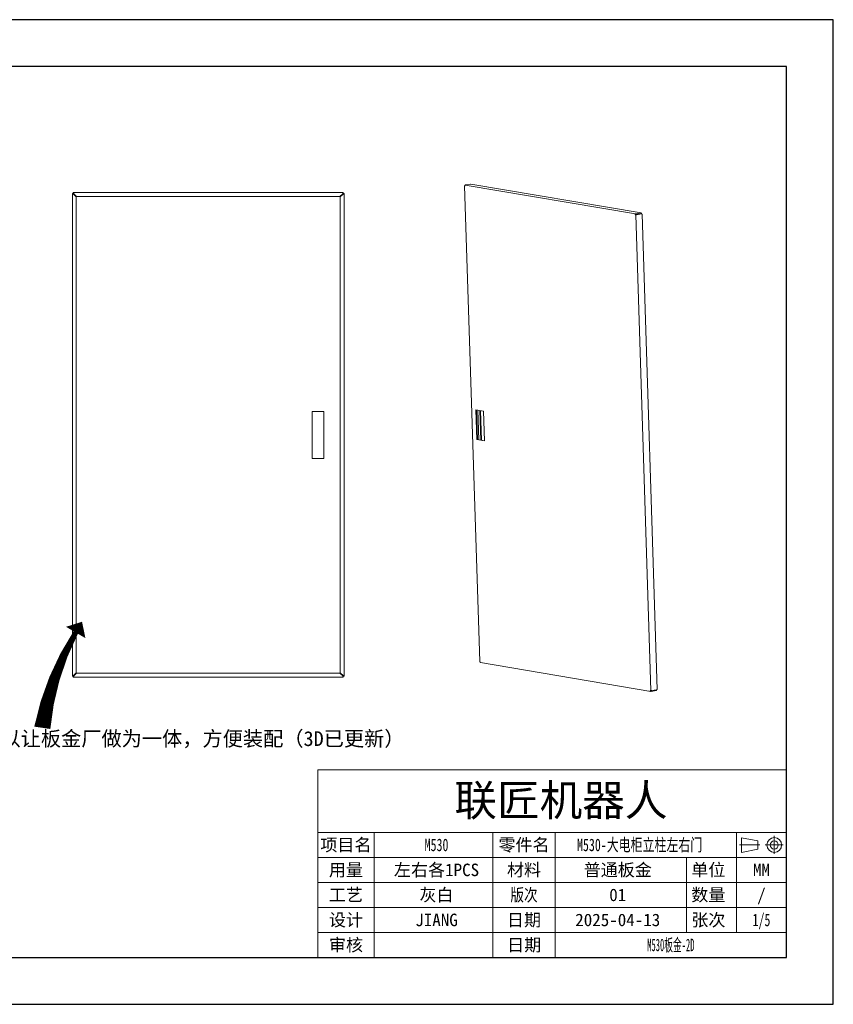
# Model space of a CAD drawing. Header units: millimetres. Extents: x 7284 to 21933, y -3393 to -31.
# Tile 55 of 57: x 16228 to 17876, y -3393 to -1401. Entities that reach past the tile are written whole.
import ezdxf
from ezdxf.enums import TextEntityAlignment as Align

# ---------------------------------------------------------------- set-up
doc = ezdxf.new("R2010")
doc.units = ezdxf.units.MM
doc.linetypes.add('CENTER', pattern=[10.16, 6.35, -1.27, 1.27, -1.27])
doc.layers.add('60', color=7, linetype='Continuous')
doc.layers.add('细实线层', color=7, linetype='Continuous')
for name, color, linetype, lineweight in [('dim', 84, 'Continuous', 9), ('fromat', 7, 'Continuous', 13), ('粗实线层', 7, 'Continuous', 25)]:
    doc.layers.add(name, color=color, linetype=linetype, lineweight=lineweight)
doc.styles.get("Standard").update_dxf_attribs({"font": 'SimSun.ttf'})
doc.styles.add('yx_tk_cn', font='SimSun.ttf')

# ---------------------------------------------------------------- blocks, each defined once
blk = doc.blocks.new('$CAXA_FRAME_13B17AC1$')
at = {"layer": '粗实线层'}
for p, q in [((-138.5, 95), (-138.5, -95)), ((138.5, 95), (-138.5, 95)), ((138.5, -95), (138.5, 95)), ((-138.5, -95), (138.5, -95))]:
    blk.add_line(p, q, dxfattribs=at)
at = {"layer": '细实线层'}
for p, q in [((148.5, 105), (-148.5, 105)), ((-148.5, 105), (-148.5, -105)), ((148.5, -105), (148.5, 105)), ((-148.5, -105), (148.5, -105))]:
    blk.add_line(p, q, dxfattribs=at)
blk = doc.blocks.new('A')
at = {"layer": 'fromat'}
blk.add_line((75, 30), (0, 30), dxfattribs=at)
blk = doc.blocks.new('aa')
at = {"layer": 'fromat'}
for p, q in [((0, 0), (0, 30)), ((75, 0), (75, 30)), ((75, 20), (0, 20)), ((9, 0), (9, 20)), ((28, 0), (28, 20)), ((38, 0), (38, 20)), ((67, 4), (67, 20)), ((67.81, 19.15), (67.81, 16.8)), ((67.81, 19.15), (70.43, 18.63)), ((70.43, 17.33), (67.81, 16.8)), ((70.43, 18.63), (70.43, 17.33)), ((75, 16), (0, 16)), ((59, 4), (59, 16)), ((75, 12), (0, 12)), ((75, 8), (0, 8)), ((0, 0), (0, 4)), ((75, 4), (0, 4)), ((75, 0), (0, 0))]:
    blk.add_line(p, q, dxfattribs=at)
at = {"layer": 'fromat', "color": 1, "linetype": 'CENTER', "ltscale": 0.9}
for p, q in [((73.04, 16.54), (73.04, 19.42)), ((71.6, 17.98), (74.48, 17.98))]:
    blk.add_line(p, q, dxfattribs=at)
at = {"layer": 'fromat', "color": 1, "linetype": 'CENTER', "ltscale": 1.016}
blk.add_line((70.75, 17.98), (67.48, 17.98), dxfattribs=at)
at = {"layer": 'fromat'}
for radius in [1.18, 0.653]:
    blk.add_circle((73.04, 17.98), radius, dxfattribs=at)
at = {"layer": 'dim'}
blk.add_blockref('A', (0, 0), dxfattribs=at)
at = {"layer": 'fromat', "style": 'yx_tk_cn'}
for s, height, p in [('联匠机器人', 5, (38.91, 25.14)), ('项目名', 2, (4.5, 18)), ('零件名', 2, (33, 18)), ('用量', 2, (4.5, 14)), ('材料', 2, (33, 14)), ('单位', 2, (62.5, 14)), ('工艺', 2, (4.5, 10)), ('数量', 2, (62.5, 10)), ('设计', 2, (4.5, 6)), ('日期', 2, (33, 6)), ('张次', 2, (62.5, 6)), ('审核', 2, (4.5, 2)), ('日期', 2, (33.03, 2.01))]:
    blk.add_text(s, height=height, dxfattribs=at).set_placement(p, align=Align.MIDDLE_CENTER)
at = {"layer": 'fromat', "color": 30, "style": 'yx_tk_cn'}
blk.add_text('MM', height=2, dxfattribs=at).set_placement((71, 14), align=Align.MIDDLE_CENTER)
at = {"layer": 'fromat', "style": 'yx_tk_cn', "width": 0.8}
blk.add_text('版次', height=2, dxfattribs=at).set_placement((33, 10), align=Align.MIDDLE_CENTER)
at = {"layer": 'fromat', "color": 30, "style": 'yx_tk_cn'}
for tag, width, p in [('ASSEMBLAGE', 0.7, (19, 18)), ('1X2X3', 0.7, (51.5, 18)), ('1/5', 0.7, (71, 6)), ('D:\\AA.DWG', 0.5, (66.87, 2))]:
    blk.add_attdef(tag, text='', height=2, dxfattribs=dict(at, width=width)).set_placement(p, align=Align.MIDDLE_CENTER)
for tag, p in [('2008000', (19, 14)), ('718', (48, 14)), ('5/1000', (19, 10)), ('A0001', (48, 10)), ('3', (71, 10)), ('YANXIU', (19, 6)), ('2008-07-10', (48, 6))]:
    blk.add_attdef(tag, text='', height=2, dxfattribs=at).set_placement(p, align=Align.MIDDLE_CENTER)

msp = doc.modelspace()

# ---------------------------------------------------------------- linework, layer by layer
at = {"layer": '60', "color": 7, "linetype": 'Continuous', "lineweight": 18}
for p, q in [((17141.037, -1733.406), (17130.885, -1735.07)), ((17486.43, -1791.871), (17141.577, -1733.424)), ((16334.562, -2729.217), (16334.562, -1752.731)), ((16334.562, -1752.731), (16336.062, -1752.731)), ((16336.469, -1750.824), (16883.155, -1750.824)), ((16336.469, -1750.824), (16336.469, -1752.324)), ((16343.269, -1758.824), (16337.469, -1753.024)), ((16882.155, -1753.024), (16876.355, -1758.824)), ((16883.155, -1752.324), (16883.155, -1750.824)), ((16883.562, -1752.731), (16885.062, -1752.731)), ((16885.062, -1752.731), (16885.062, -2729.217)), ((17128.936, -1737.215), (17159.534, -2699.816)), ((16336.762, -1753.731), (16342.562, -1759.531)), ((16342.562, -2722.417), (16342.562, -1759.531)), ((16343.269, -1758.824), (16876.355, -1758.824)), ((16877.062, -1759.531), (16882.862, -1753.731)), ((16877.062, -1759.531), (16877.062, -2722.417)), ((17475.944, -1793.552), (17486.096, -1791.888)), ((17475.991, -1795.031), (17486.143, -1793.367)), ((17486.096, -1791.888), (17486.143, -1793.367)), ((17474.123, -1795.969), (17474.902, -1795.841)), ((17475.944, -1793.552), (17475.991, -1795.031)), ((17486.413, -1793.812), (17476.261, -1795.476)), ((17477.207, -1795.636), (17476.261, -1795.476)), ((17487.36, -1793.972), (17477.207, -1795.636)), ((17486.072, -1793.868), (17486.077, -1793.861)), ((17486.077, -1793.861), (17487.239, -1793.671)), ((17487.36, -1793.972), (17486.413, -1793.812)), ((17487.067, -1793.923), (17487.239, -1793.671)), ((17518.761, -2756.035), (17488.188, -1794.227)), ((17153.779, -2250.664), (17151.867, -2190.511)), ((17151.867, -2190.511), (17167.016, -2193.078)), ((17154.942, -2250.473), (17153.042, -2190.71)), ((17159.981, -2191.899), (17161.881, -2251.644)), ((16844.062, -2193.974), (16820.062, -2193.974)), ((16820.062, -2193.974), (16820.062, -2288.974)), ((16844.062, -2288.974), (16844.062, -2193.974)), ((17161.156, -2192.094), (17163.055, -2251.84)), ((17167.016, -2193.078), (17168.928, -2253.231)), ((17154.942, -2250.473), (17153.779, -2250.664)), ((17168.928, -2253.231), (17153.779, -2250.664)), ((17168.915, -2252.842), (17154.942, -2250.473)), ((16820.062, -2288.974), (16844.062, -2288.974)), ((17161.206, -2701.764), (17506.205, -2760.236)), ((16334.562, -2729.217), (16336.062, -2729.217)), ((16336.469, -2731.124), (16336.469, -2729.624)), ((16342.562, -2722.417), (16336.762, -2728.217)), ((16337.469, -2728.924), (16343.269, -2723.124)), ((16876.355, -2723.124), (16343.269, -2723.124)), ((16876.355, -2723.124), (16882.155, -2728.924)), ((16882.862, -2728.217), (16877.062, -2722.417)), ((16883.155, -2731.124), (16883.155, -2729.624)), ((16885.062, -2729.217), (16883.562, -2729.217)), ((16883.155, -2731.124), (16336.469, -2731.124)), ((17506.672, -2760.241), (17506.625, -2758.762)), ((17516.824, -2758.577), (17506.672, -2760.241)), ((17516.777, -2757.098), (17507.765, -2758.575)), ((17507.816, -2758.565), (17517.968, -2756.901)), ((17516.824, -2758.577), (17516.777, -2757.098))]:
    msp.add_line(p, q, dxfattribs=at)
at = {"layer": '60', "color": 7, "linetype": 'Continuous', "lineweight": 13}
for p, q in [((16334.562, -1752.734), (16334.562, -2729.214)), ((16883.152, -1750.824), (16336.472, -1750.824)), ((16885.062, -2729.214), (16885.062, -1752.734)), ((17130.107, -1735.506), (17475.044, -1793.967)), ((17475.503, -1795.918), (17506.101, -2758.542)), ((17155.878, -2191.191), (17157.778, -2250.948)), ((16336.472, -2731.124), (16883.152, -2731.124))]:
    msp.add_line(p, q, dxfattribs=at)
at = {"layer": '60', "color": 7, "linetype": 'Continuous', "lineweight": 18}
for points, knots in [([(17141.037, -1733.406), (17141.106, -1733.399), (17141.174, -1733.395), (17141.278, -1733.395), (17141.312, -1733.396), (17141.381, -1733.4), (17141.416, -1733.403), (17141.493, -1733.411), (17141.535, -1733.416), (17141.577, -1733.424)], [0, 0, 0, 0, 0.38160643, 0.38160643, 0.57240964, 0.57240964, 0.76321285, 0.76321285, 1, 1, 1, 1]), ([(16334.562, -1752.731), (16334.562, -1752.752), (16334.565, -1752.773), (16334.576, -1752.804), (16334.58, -1752.814), (16334.591, -1752.835), (16334.597, -1752.846), (16334.633, -1752.898), (16334.674, -1752.94), (16334.757, -1753.002), (16334.795, -1753.028), (16334.839, -1753.054), (16334.857, -1753.065), (16334.866, -1753.07), (16334.894, -1753.086), (16334.913, -1753.096), (16335.013, -1753.148), (16335.104, -1753.189), (16335.231, -1753.241), (16335.257, -1753.252), (16335.311, -1753.273), (16335.338, -1753.283), (16335.422, -1753.315), (16335.48, -1753.336), (16335.659, -1753.398), (16335.786, -1753.439), (16335.953, -1753.491), (16335.986, -1753.502), (16336.055, -1753.523), (16336.089, -1753.533), (16336.193, -1753.565), (16336.263, -1753.586), (16336.474, -1753.648), (16336.617, -1753.689), (16336.762, -1753.731)], [0, 0, 0, 0, 0.0625, 0.0625, 0.09375, 0.09375, 0.125, 0.125, 0.25, 0.25, 0.3125, 0.328125, 0.328125, 0.34375, 0.34375, 0.375, 0.375, 0.5, 0.5, 0.53125, 0.53125, 0.5625, 0.5625, 0.625, 0.625, 0.75, 0.75, 0.78125, 0.78125, 0.8125, 0.8125, 0.875, 0.875, 1, 1, 1, 1]), ([(16336.762, -1753.024), (16336.739, -1753.018), (16336.705, -1753.009), (16336.671, -1753), (16336.648, -1752.994), (16336.637, -1752.991), (16336.58, -1752.975), (16336.536, -1752.963), (16336.473, -1752.945), (16336.452, -1752.939), (16336.422, -1752.93), (16336.412, -1752.926), (16336.392, -1752.92), (16336.382, -1752.917), (16336.335, -1752.902), (16336.3, -1752.89), (16336.259, -1752.875), (16336.251, -1752.872), (16336.236, -1752.866), (16336.228, -1752.862), (16336.206, -1752.853), (16336.193, -1752.847), (16336.154, -1752.829), (16336.133, -1752.817), (16336.107, -1752.798), (16336.099, -1752.792), (16336.085, -1752.78), (16336.08, -1752.774), (16336.067, -1752.756), (16336.062, -1752.744), (16336.062, -1752.731)], [0, 0, 0, 0, 0.0625, 0.09375, 0.09375, 0.125, 0.125, 0.25, 0.25, 0.3125, 0.3125, 0.34375, 0.34375, 0.375, 0.375, 0.5, 0.5, 0.53125, 0.53125, 0.5625, 0.5625, 0.625, 0.625, 0.75, 0.75, 0.8125, 0.8125, 0.875, 0.875, 1, 1, 1, 1]), ([(16336.062, -1752.731), (16336.062, -1752.773), (16336.066, -1752.814), (16336.078, -1752.866), (16336.08, -1752.877), (16336.086, -1752.898), (16336.089, -1752.908), (16336.099, -1752.94), (16336.106, -1752.96), (16336.133, -1753.023), (16336.154, -1753.064), (16336.192, -1753.126), (16336.206, -1753.147), (16336.235, -1753.189), (16336.251, -1753.21), (16336.299, -1753.273), (16336.37, -1753.356), (16336.451, -1753.439), (16336.504, -1753.491), (16336.515, -1753.502), (16336.537, -1753.523), (16336.569, -1753.554), (16336.603, -1753.585), (16336.67, -1753.648), (16336.716, -1753.689), (16336.762, -1753.731)], [0, 0, 0, 0, 0.125, 0.125, 0.15625, 0.15625, 0.1875, 0.1875, 0.25, 0.25, 0.375, 0.375, 0.4375, 0.4375, 0.5, 0.5, 0.625, 0.75, 0.75, 0.78125, 0.78125, 0.8125, 0.875, 0.875, 1, 1, 1, 1]), ([(16337.469, -1753.024), (16337.448, -1752.952), (16337.428, -1752.881), (16337.396, -1752.773), (16337.386, -1752.738), (16337.365, -1752.666), (16337.354, -1752.63), (16337.302, -1752.453), (16337.261, -1752.315), (16337.198, -1752.116), (16337.172, -1752.035), (16337.146, -1751.956), (16337.136, -1751.924), (16337.131, -1751.909), (16337.115, -1751.862), (16337.104, -1751.831), (16337.052, -1751.682), (16337.011, -1751.571), (16336.959, -1751.444), (16336.949, -1751.419), (16336.928, -1751.37), (16336.917, -1751.347), (16336.886, -1751.277), (16336.865, -1751.235), (16336.802, -1751.115), (16336.761, -1751.047), (16336.709, -1750.978), (16336.698, -1750.965), (16336.677, -1750.941), (16336.667, -1750.929), (16336.636, -1750.898), (16336.615, -1750.88), (16336.553, -1750.838), (16336.511, -1750.824), (16336.469, -1750.824)], [0, 0, 0, 0, 0.0625, 0.0625, 0.09375, 0.09375, 0.125, 0.125, 0.25, 0.25, 0.3125, 0.328125, 0.328125, 0.34375, 0.34375, 0.375, 0.375, 0.5, 0.5, 0.53125, 0.53125, 0.5625, 0.5625, 0.625, 0.625, 0.75, 0.75, 0.78125, 0.78125, 0.8125, 0.8125, 0.875, 0.875, 1, 1, 1, 1]), ([(16336.469, -1752.324), (16336.475, -1752.324), (16336.484, -1752.326), (16336.493, -1752.33), (16336.5, -1752.333), (16336.503, -1752.335), (16336.518, -1752.347), (16336.53, -1752.36), (16336.548, -1752.386), (16336.554, -1752.396), (16336.564, -1752.412), (16336.567, -1752.418), (16336.573, -1752.43), (16336.576, -1752.436), (16336.591, -1752.468), (16336.603, -1752.497), (16336.619, -1752.537), (16336.622, -1752.545), (16336.628, -1752.562), (16336.631, -1752.571), (16336.64, -1752.598), (16336.646, -1752.616), (16336.664, -1752.673), (16336.676, -1752.714), (16336.695, -1752.777), (16336.701, -1752.799), (16336.713, -1752.843), (16336.719, -1752.865), (16336.738, -1752.932), (16336.75, -1752.978), (16336.762, -1753.024)], [0, 0, 0, 0, 0.0625, 0.09375, 0.09375, 0.125, 0.125, 0.25, 0.25, 0.3125, 0.3125, 0.34375, 0.34375, 0.375, 0.375, 0.5, 0.5, 0.53125, 0.53125, 0.5625, 0.5625, 0.625, 0.625, 0.75, 0.75, 0.8125, 0.8125, 0.875, 0.875, 1, 1, 1, 1]), ([(16337.469, -1753.024), (16337.428, -1752.979), (16337.386, -1752.933), (16337.334, -1752.877), (16337.324, -1752.866), (16337.303, -1752.843), (16337.292, -1752.832), (16337.261, -1752.799), (16337.24, -1752.777), (16337.178, -1752.714), (16337.136, -1752.674), (16337.074, -1752.617), (16337.053, -1752.598), (16337.011, -1752.563), (16336.99, -1752.546), (16336.928, -1752.497), (16336.845, -1752.439), (16336.762, -1752.395), (16336.709, -1752.373), (16336.699, -1752.369), (16336.678, -1752.361), (16336.646, -1752.35), (16336.615, -1752.342), (16336.553, -1752.329), (16336.511, -1752.324), (16336.469, -1752.324)], [0, 0, 0, 0, 0.125, 0.125, 0.15625, 0.15625, 0.1875, 0.1875, 0.25, 0.25, 0.375, 0.375, 0.4375, 0.4375, 0.5, 0.5, 0.625, 0.75, 0.75, 0.78125, 0.78125, 0.8125, 0.875, 0.875, 1, 1, 1, 1]), ([(16883.155, -1750.824), (16883.134, -1750.824), (16883.113, -1750.828), (16883.082, -1750.838), (16883.072, -1750.843), (16883.051, -1750.853), (16883.04, -1750.859), (16882.988, -1750.895), (16882.947, -1750.937), (16882.884, -1751.019), (16882.858, -1751.057), (16882.832, -1751.101), (16882.822, -1751.119), (16882.816, -1751.128), (16882.801, -1751.156), (16882.79, -1751.175), (16882.738, -1751.275), (16882.697, -1751.366), (16882.645, -1751.493), (16882.634, -1751.519), (16882.613, -1751.573), (16882.603, -1751.6), (16882.571, -1751.685), (16882.551, -1751.742), (16882.488, -1751.922), (16882.447, -1752.048), (16882.395, -1752.215), (16882.384, -1752.248), (16882.363, -1752.317), (16882.353, -1752.351), (16882.321, -1752.455), (16882.301, -1752.525), (16882.238, -1752.736), (16882.197, -1752.879), (16882.155, -1753.024)], [0, 0, 0, 0, 0.0625, 0.0625, 0.09375, 0.09375, 0.125, 0.125, 0.25, 0.25, 0.3125, 0.328125, 0.328125, 0.34375, 0.34375, 0.375, 0.375, 0.5, 0.5, 0.53125, 0.53125, 0.5625, 0.5625, 0.625, 0.625, 0.75, 0.75, 0.78125, 0.78125, 0.8125, 0.8125, 0.875, 0.875, 1, 1, 1, 1]), ([(16883.155, -1752.324), (16883.113, -1752.324), (16883.072, -1752.329), (16883.02, -1752.34), (16883.01, -1752.342), (16882.989, -1752.348), (16882.978, -1752.351), (16882.947, -1752.361), (16882.926, -1752.369), (16882.863, -1752.395), (16882.822, -1752.416), (16882.76, -1752.454), (16882.739, -1752.468), (16882.697, -1752.497), (16882.676, -1752.513), (16882.613, -1752.561), (16882.53, -1752.632), (16882.448, -1752.713), (16882.395, -1752.766), (16882.385, -1752.777), (16882.364, -1752.799), (16882.332, -1752.831), (16882.301, -1752.865), (16882.239, -1752.932), (16882.197, -1752.978), (16882.155, -1753.024)], [0, 0, 0, 0, 0.125, 0.125, 0.15625, 0.15625, 0.1875, 0.1875, 0.25, 0.25, 0.375, 0.375, 0.4375, 0.4375, 0.5, 0.5, 0.625, 0.75, 0.75, 0.78125, 0.78125, 0.8125, 0.875, 0.875, 1, 1, 1, 1]), ([(16882.862, -1753.024), (16882.868, -1753.001), (16882.877, -1752.967), (16882.886, -1752.933), (16882.892, -1752.91), (16882.896, -1752.899), (16882.911, -1752.842), (16882.923, -1752.799), (16882.941, -1752.735), (16882.947, -1752.715), (16882.957, -1752.684), (16882.96, -1752.674), (16882.966, -1752.654), (16882.969, -1752.645), (16882.984, -1752.597), (16882.996, -1752.562), (16883.011, -1752.521), (16883.014, -1752.513), (16883.021, -1752.498), (16883.024, -1752.49), (16883.033, -1752.468), (16883.039, -1752.455), (16883.057, -1752.417), (16883.069, -1752.395), (16883.088, -1752.369), (16883.094, -1752.361), (16883.106, -1752.348), (16883.112, -1752.342), (16883.13, -1752.329), (16883.143, -1752.324), (16883.155, -1752.324)], [0, 0, 0, 0, 0.0625, 0.09375, 0.09375, 0.125, 0.125, 0.25, 0.25, 0.3125, 0.3125, 0.34375, 0.34375, 0.375, 0.375, 0.5, 0.5, 0.53125, 0.53125, 0.5625, 0.5625, 0.625, 0.625, 0.75, 0.75, 0.8125, 0.8125, 0.875, 0.875, 1, 1, 1, 1]), ([(16883.562, -1752.731), (16883.562, -1752.737), (16883.56, -1752.746), (16883.556, -1752.756), (16883.553, -1752.762), (16883.551, -1752.765), (16883.54, -1752.78), (16883.526, -1752.792), (16883.5, -1752.81), (16883.49, -1752.817), (16883.474, -1752.826), (16883.468, -1752.829), (16883.456, -1752.835), (16883.45, -1752.838), (16883.418, -1752.853), (16883.389, -1752.865), (16883.349, -1752.881), (16883.341, -1752.884), (16883.324, -1752.89), (16883.315, -1752.893), (16883.288, -1752.902), (16883.27, -1752.908), (16883.213, -1752.927), (16883.172, -1752.939), (16883.109, -1752.957), (16883.087, -1752.963), (16883.043, -1752.975), (16883.021, -1752.981), (16882.954, -1753), (16882.908, -1753.012), (16882.862, -1753.024)], [0, 0, 0, 0, 0.0625, 0.09375, 0.09375, 0.125, 0.125, 0.25, 0.25, 0.3125, 0.3125, 0.34375, 0.34375, 0.375, 0.375, 0.5, 0.5, 0.53125, 0.53125, 0.5625, 0.5625, 0.625, 0.625, 0.75, 0.75, 0.8125, 0.8125, 0.875, 0.875, 1, 1, 1, 1]), ([(16882.862, -1753.731), (16882.908, -1753.69), (16882.953, -1753.648), (16883.009, -1753.596), (16883.02, -1753.586), (16883.043, -1753.565), (16883.054, -1753.554), (16883.087, -1753.523), (16883.109, -1753.502), (16883.172, -1753.44), (16883.212, -1753.398), (16883.269, -1753.336), (16883.288, -1753.315), (16883.323, -1753.273), (16883.34, -1753.252), (16883.389, -1753.19), (16883.447, -1753.107), (16883.491, -1753.024), (16883.513, -1752.971), (16883.517, -1752.961), (16883.525, -1752.94), (16883.536, -1752.909), (16883.544, -1752.877), (16883.557, -1752.815), (16883.562, -1752.773), (16883.562, -1752.731)], [0, 0, 0, 0, 0.125, 0.125, 0.15625, 0.15625, 0.1875, 0.1875, 0.25, 0.25, 0.375, 0.375, 0.4375, 0.4375, 0.5, 0.5, 0.625, 0.75, 0.75, 0.78125, 0.78125, 0.8125, 0.875, 0.875, 1, 1, 1, 1]), ([(16882.862, -1753.731), (16882.934, -1753.71), (16883.005, -1753.69), (16883.113, -1753.659), (16883.149, -1753.648), (16883.22, -1753.627), (16883.256, -1753.617), (16883.434, -1753.564), (16883.571, -1753.523), (16883.77, -1753.461), (16883.851, -1753.435), (16883.93, -1753.408), (16883.962, -1753.398), (16883.978, -1753.393), (16884.024, -1753.377), (16884.055, -1753.366), (16884.205, -1753.314), (16884.315, -1753.273), (16884.442, -1753.221), (16884.467, -1753.211), (16884.516, -1753.19), (16884.54, -1753.179), (16884.609, -1753.148), (16884.652, -1753.127), (16884.771, -1753.065), (16884.839, -1753.023), (16884.908, -1752.971), (16884.921, -1752.961), (16884.946, -1752.94), (16884.957, -1752.929), (16884.988, -1752.898), (16885.006, -1752.877), (16885.048, -1752.815), (16885.062, -1752.773), (16885.062, -1752.731)], [0, 0, 0, 0, 0.0625, 0.0625, 0.09375, 0.09375, 0.125, 0.125, 0.25, 0.25, 0.3125, 0.328125, 0.328125, 0.34375, 0.34375, 0.375, 0.375, 0.5, 0.5, 0.53125, 0.53125, 0.5625, 0.5625, 0.625, 0.625, 0.75, 0.75, 0.78125, 0.78125, 0.8125, 0.8125, 0.875, 0.875, 1, 1, 1, 1]), ([(17129.082, -1737.011), (17129.076, -1737.015), (17129.07, -1737.019), (17129.052, -1737.032), (17129.041, -1737.041), (17128.989, -1737.085), (17128.961, -1737.121), (17128.943, -1737.166), (17128.939, -1737.179), (17128.937, -1737.193), (17128.936, -1737.202), (17128.935, -1737.206), (17128.935, -1737.229), (17128.939, -1737.246), (17128.96, -1737.299), (17128.988, -1737.333), (17129.035, -1737.37), (17129.04, -1737.375), (17129.052, -1737.383), (17129.057, -1737.387), (17129.076, -1737.399), (17129.089, -1737.407), (17129.13, -1737.432), (17129.191, -1737.463), (17129.302, -1737.507), (17129.387, -1737.536), (17129.433, -1737.55)], [0, 0, 0, 0, 0.02084169, 0.02084169, 0.06746828, 0.06746828, 0.25397462, 0.25397462, 0.30060121, 0.3239145, 0.3239145, 0.34722779, 0.34722779, 0.44048097, 0.44048097, 0.62698731, 0.62698731, 0.6503006, 0.6503006, 0.6736139, 0.6736139, 0.72024048, 0.72024048, 0.81349366, 0.90674683, 1, 1, 1, 1]), ([(17129.433, -1737.55), (17129.427, -1737.478), (17129.421, -1737.335), (17129.425, -1737.19), (17129.432, -1737.081), (17129.435, -1737.045), (17129.443, -1736.973), (17129.447, -1736.937), (17129.462, -1736.83), (17129.488, -1736.69), (17129.524, -1736.553), (17129.555, -1736.451), (17129.565, -1736.417), (17129.589, -1736.35), (17129.601, -1736.317), (17129.664, -1736.155), (17129.723, -1736.033), (17129.808, -1735.89), (17129.835, -1735.848), (17129.862, -1735.807), (17129.881, -1735.779), (17129.89, -1735.766), (17129.938, -1735.699), (17129.978, -1735.649), (17130.101, -1735.506), (17130.189, -1735.422), (17130.295, -1735.34), (17130.307, -1735.331), (17130.331, -1735.314), (17130.343, -1735.305), (17130.379, -1735.28), (17130.404, -1735.264), (17130.477, -1735.219), (17130.576, -1735.166), (17130.728, -1735.106), (17130.832, -1735.079), (17130.885, -1735.07)], [0, 0, 0, 0, 0.0625, 0.125, 0.125, 0.15625, 0.15625, 0.1875, 0.1875, 0.25, 0.3125, 0.3125, 0.34375, 0.34375, 0.375, 0.375, 0.5, 0.5, 0.53125, 0.546875, 0.546875, 0.5625, 0.5625, 0.625, 0.625, 0.75, 0.75, 0.765625, 0.765625, 0.78125, 0.78125, 0.8125, 0.8125, 0.875, 0.9375, 1, 1, 1, 1]), ([(17486.077, -1793.861), (17486.101, -1793.821), (17486.123, -1793.781), (17486.145, -1793.732), (17486.149, -1793.723), (17486.158, -1793.704), (17486.162, -1793.694), (17486.173, -1793.666), (17486.179, -1793.648), (17486.196, -1793.596), (17486.204, -1793.563), (17486.212, -1793.518), (17486.214, -1793.504), (17486.217, -1793.477), (17486.218, -1793.465), (17486.218, -1793.429), (17486.214, -1793.39), (17486.202, -1793.366), (17486.193, -1793.357), (17486.191, -1793.355), (17486.188, -1793.353), (17486.182, -1793.349), (17486.175, -1793.349), (17486.162, -1793.351), (17486.153, -1793.357), (17486.143, -1793.367)], [0, 0, 0, 0, 0.125, 0.125, 0.15625, 0.15625, 0.1875, 0.1875, 0.25, 0.25, 0.375, 0.375, 0.4375, 0.4375, 0.5, 0.5, 0.625, 0.75, 0.75, 0.78125, 0.78125, 0.8125, 0.875, 0.875, 1, 1, 1, 1]), ([(17487.239, -1793.671), (17487.25, -1793.602), (17487.258, -1793.534), (17487.266, -1793.433), (17487.268, -1793.399), (17487.271, -1793.332), (17487.272, -1793.299), (17487.272, -1793.134), (17487.261, -1793.008), (17487.231, -1792.829), (17487.215, -1792.757), (17487.195, -1792.687), (17487.187, -1792.659), (17487.182, -1792.645), (17487.169, -1792.605), (17487.16, -1792.578), (17487.111, -1792.449), (17487.063, -1792.355), (17486.993, -1792.252), (17486.979, -1792.232), (17486.949, -1792.193), (17486.933, -1792.174), (17486.886, -1792.12), (17486.853, -1792.087), (17486.75, -1791.999), (17486.676, -1791.953), (17486.577, -1791.911), (17486.557, -1791.904), (17486.517, -1791.89), (17486.496, -1791.885), (17486.435, -1791.87), (17486.393, -1791.864), (17486.268, -1791.856), (17486.183, -1791.865), (17486.096, -1791.888)], [0, 0, 0, 0, 0.0625, 0.0625, 0.09375, 0.09375, 0.125, 0.125, 0.25, 0.25, 0.3125, 0.328125, 0.328125, 0.34375, 0.34375, 0.375, 0.375, 0.5, 0.5, 0.53125, 0.53125, 0.5625, 0.5625, 0.625, 0.625, 0.75, 0.75, 0.78125, 0.78125, 0.8125, 0.8125, 0.875, 0.875, 1, 1, 1, 1]), ([(17475.944, -1793.552), (17475.884, -1793.56), (17475.766, -1793.584), (17475.649, -1793.621), (17475.561, -1793.655), (17475.532, -1793.667), (17475.474, -1793.692), (17475.445, -1793.706), (17475.36, -1793.749), (17475.25, -1793.813), (17475.143, -1793.888), (17475.065, -1793.95), (17475.039, -1793.971), (17475.001, -1794.004), (17474.989, -1794.015), (17474.963, -1794.038), (17474.951, -1794.049), (17474.84, -1794.154), (17474.75, -1794.257), (17474.625, -1794.424), (17474.585, -1794.482), (17474.528, -1794.573), (17474.51, -1794.604), (17474.475, -1794.666), (17474.458, -1794.697), (17474.375, -1794.856), (17474.319, -1794.988), (17474.261, -1795.159), (17474.25, -1795.194), (17474.23, -1795.264), (17474.22, -1795.299), (17474.193, -1795.404), (17474.163, -1795.545), (17474.133, -1795.756), (17474.125, -1795.898), (17474.123, -1795.969)], [0, 0, 0, 0, 0.0625, 0.125, 0.125, 0.15625, 0.15625, 0.1875, 0.1875, 0.25, 0.3125, 0.3125, 0.34375, 0.34375, 0.359375, 0.359375, 0.375, 0.375, 0.5, 0.5, 0.5625, 0.5625, 0.59375, 0.59375, 0.625, 0.625, 0.75, 0.75, 0.78125, 0.78125, 0.8125, 0.8125, 0.875, 0.9375, 1, 1, 1, 1]), ([(17474.123, -1795.969), (17474.168, -1795.971), (17474.264, -1795.973), (17474.37, -1795.974), (17474.453, -1795.973), (17474.482, -1795.973), (17474.539, -1795.972), (17474.569, -1795.972), (17474.658, -1795.97), (17474.78, -1795.966), (17474.909, -1795.96), (17475.009, -1795.955), (17475.042, -1795.953), (17475.11, -1795.949), (17475.145, -1795.947), (17475.317, -1795.935), (17475.457, -1795.923), (17475.635, -1795.906), (17475.689, -1795.9), (17475.743, -1795.894), (17475.779, -1795.89), (17475.797, -1795.888), (17475.887, -1795.878), (17475.959, -1795.869), (17476.173, -1795.841), (17476.313, -1795.821), (17476.469, -1795.795), (17476.486, -1795.792), (17476.52, -1795.786), (17476.538, -1795.783), (17476.589, -1795.774), (17476.622, -1795.767), (17476.722, -1795.749), (17476.851, -1795.723), (17477.035, -1795.681), (17477.151, -1795.651), (17477.207, -1795.636)], [0, 0, 0, 0, 0.0625, 0.125, 0.125, 0.15625, 0.15625, 0.1875, 0.1875, 0.25, 0.3125, 0.3125, 0.34375, 0.34375, 0.375, 0.375, 0.5, 0.5, 0.53125, 0.546875, 0.546875, 0.5625, 0.5625, 0.625, 0.625, 0.75, 0.75, 0.765625, 0.765625, 0.78125, 0.78125, 0.8125, 0.8125, 0.875, 0.9375, 1, 1, 1, 1]), ([(17475.991, -1795.031), (17475.969, -1795.033), (17475.937, -1795.038), (17475.905, -1795.045), (17475.884, -1795.051), (17475.873, -1795.054), (17475.82, -1795.071), (17475.779, -1795.088), (17475.719, -1795.12), (17475.699, -1795.132), (17475.671, -1795.151), (17475.661, -1795.157), (17475.642, -1795.171), (17475.633, -1795.178), (17475.587, -1795.213), (17475.553, -1795.245), (17475.514, -1795.289), (17475.506, -1795.297), (17475.49, -1795.316), (17475.483, -1795.325), (17475.461, -1795.353), (17475.447, -1795.372), (17475.408, -1795.431), (17475.385, -1795.472), (17475.355, -1795.537), (17475.345, -1795.559), (17475.329, -1795.602), (17475.321, -1795.624), (17475.302, -1795.69), (17475.292, -1795.734), (17475.286, -1795.779)], [0, 0, 0, 0, 0.0625, 0.09375, 0.09375, 0.125, 0.125, 0.25, 0.25, 0.3125, 0.3125, 0.34375, 0.34375, 0.375, 0.375, 0.5, 0.5, 0.53125, 0.53125, 0.5625, 0.5625, 0.625, 0.625, 0.75, 0.75, 0.8125, 0.8125, 0.875, 0.875, 1, 1, 1, 1]), ([(17475.433, -1795.743), (17475.453, -1795.738), (17475.473, -1795.733), (17475.513, -1795.723), (17475.534, -1795.718), (17475.565, -1795.711), (17475.576, -1795.708), (17475.598, -1795.702), (17475.608, -1795.7), (17475.663, -1795.686), (17475.707, -1795.674), (17475.763, -1795.658), (17475.775, -1795.655), (17475.797, -1795.648), (17475.809, -1795.645), (17475.843, -1795.635), (17475.866, -1795.628), (17475.934, -1795.607), (17475.978, -1795.592), (17476.043, -1795.569), (17476.065, -1795.56), (17476.107, -1795.544), (17476.128, -1795.536), (17476.187, -1795.511), (17476.225, -1795.494), (17476.261, -1795.476)], [0, 0, 0, 0, 0.07991395, 0.07991395, 0.15658779, 0.15658779, 0.1949247, 0.1949247, 0.23326162, 0.23326162, 0.3866093, 0.3866093, 0.42494622, 0.42494622, 0.46328314, 0.46328314, 0.53995697, 0.53995697, 0.69330465, 0.69330465, 0.76997849, 0.76997849, 0.84665232, 0.84665232, 1, 1, 1, 1]), ([(17487.36, -1793.972), (17487.416, -1793.984), (17487.47, -1793.995), (17487.548, -1794.011), (17487.573, -1794.016), (17487.622, -1794.026), (17487.647, -1794.032), (17487.764, -1794.057), (17487.845, -1794.076), (17487.949, -1794.103), (17487.989, -1794.114), (17488.023, -1794.125), (17488.037, -1794.13), (17488.043, -1794.132), (17488.062, -1794.139), (17488.074, -1794.143), (17488.129, -1794.165), (17488.158, -1794.182), (17488.178, -1794.203), (17488.182, -1794.207), (17488.186, -1794.216), (17488.187, -1794.221), (17488.188, -1794.226), (17488.188, -1794.227), (17488.188, -1794.227)], [0, 0, 0, 0, 0.11001726, 0.11001726, 0.1650259, 0.1650259, 0.22003453, 0.22003453, 0.44006906, 0.44006906, 0.55008632, 0.57759064, 0.57759064, 0.60509496, 0.60509496, 0.66010359, 0.66010359, 0.88013812, 0.88013812, 0.93514675, 0.93514675, 0.99015538, 0.99015538, 1, 1, 1, 1]), ([(17160.024, -2699.9), (17160.001, -2699.9), (17159.968, -2699.898), (17159.937, -2699.896), (17159.916, -2699.895), (17159.906, -2699.895), (17159.856, -2699.891), (17159.819, -2699.889), (17159.719, -2699.879), (17159.665, -2699.871), (17159.619, -2699.86), (17159.614, -2699.859), (17159.605, -2699.857), (17159.6, -2699.855), (17159.587, -2699.852), (17159.58, -2699.849), (17159.559, -2699.842), (17159.54, -2699.832), (17159.534, -2699.821), (17159.534, -2699.816)], [0, 0, 0, 0, 0.07232511, 0.10848766, 0.10848766, 0.14465022, 0.14465022, 0.28930044, 0.28930044, 0.57860087, 0.57860087, 0.61476343, 0.61476343, 0.65092598, 0.65092598, 0.72325109, 0.72325109, 0.86790131, 1, 1, 1, 1]), ([(17161.206, -2701.764), (17161.187, -2701.761), (17161.168, -2701.757), (17161.099, -2701.741), (17161, -2701.712), (17160.905, -2701.669), (17160.836, -2701.632), (17160.813, -2701.619), (17160.767, -2701.591), (17160.745, -2701.576), (17160.635, -2701.498), (17160.554, -2701.423), (17160.461, -2701.316), (17160.434, -2701.282), (17160.407, -2701.247), (17160.39, -2701.224), (17160.382, -2701.211), (17160.34, -2701.15), (17160.308, -2701.099), (17160.222, -2700.94), (17160.173, -2700.825), (17160.129, -2700.686), (17160.124, -2700.671), (17160.115, -2700.639), (17160.11, -2700.623), (17160.097, -2700.576), (17160.089, -2700.544), (17160.068, -2700.446), (17160.044, -2700.315), (17160.024, -2700.111), (17160.022, -2699.971), (17160.024, -2699.9)], [0, 0, 0, 0, 0.02838245, 0.02838245, 0.10312226, 0.17786207, 0.17786207, 0.21523198, 0.21523198, 0.25260188, 0.25260188, 0.40208151, 0.40208151, 0.43945141, 0.45813637, 0.45813637, 0.47682132, 0.47682132, 0.55156113, 0.55156113, 0.70104075, 0.70104075, 0.71972571, 0.71972571, 0.73841066, 0.73841066, 0.77578056, 0.77578056, 0.85052038, 0.92526019, 1, 1, 1, 1]), ([(16336.762, -2728.217), (16336.689, -2728.238), (16336.617, -2728.259), (16336.509, -2728.29), (16336.473, -2728.301), (16336.401, -2728.322), (16336.365, -2728.332), (16336.188, -2728.385), (16336.051, -2728.426), (16335.852, -2728.488), (16335.787, -2728.509), (16335.692, -2728.54), (16335.66, -2728.551), (16335.598, -2728.572), (16335.568, -2728.582), (16335.418, -2728.634), (16335.308, -2728.676), (16335.18, -2728.728), (16335.143, -2728.743), (16335.107, -2728.759), (16335.084, -2728.769), (16335.072, -2728.775), (16335.015, -2728.801), (16334.972, -2728.822), (16334.852, -2728.884), (16334.785, -2728.925), (16334.723, -2728.972), (16334.716, -2728.977), (16334.703, -2728.988), (16334.696, -2728.993), (16334.678, -2729.009), (16334.667, -2729.019), (16334.635, -2729.051), (16334.618, -2729.071), (16334.576, -2729.134), (16334.562, -2729.175), (16334.562, -2729.217)], [0, 0, 0, 0, 0.0625, 0.0625, 0.09375, 0.09375, 0.125, 0.125, 0.25, 0.25, 0.3125, 0.3125, 0.34375, 0.34375, 0.375, 0.375, 0.5, 0.5, 0.53125, 0.546875, 0.546875, 0.5625, 0.5625, 0.625, 0.625, 0.75, 0.75, 0.765625, 0.765625, 0.78125, 0.78125, 0.8125, 0.8125, 0.875, 0.875, 1, 1, 1, 1]), ([(16336.762, -2728.217), (16336.75, -2728.228), (16336.739, -2728.238), (16336.716, -2728.259), (16336.682, -2728.29), (16336.648, -2728.321), (16336.581, -2728.383), (16336.537, -2728.425), (16336.474, -2728.487), (16336.453, -2728.508), (16336.412, -2728.55), (16336.373, -2728.592), (16336.336, -2728.634), (16336.3, -2728.675), (16336.283, -2728.696), (16336.234, -2728.759), (16336.205, -2728.801), (16336.167, -2728.863), (16336.155, -2728.884), (16336.139, -2728.915), (16336.134, -2728.926), (16336.124, -2728.947), (16336.119, -2728.957), (16336.097, -2729.009), (16336.084, -2729.051), (16336.067, -2729.134), (16336.062, -2729.175), (16336.062, -2729.217)], [0, 0, 0, 0, 0.03125, 0.03125, 0.0625, 0.125, 0.125, 0.25, 0.25, 0.3125, 0.3125, 0.375, 0.4375, 0.4375, 0.5, 0.5, 0.625, 0.625, 0.6875, 0.6875, 0.71875, 0.71875, 0.75, 0.75, 0.875, 0.875, 1, 1, 1, 1]), ([(16336.062, -2729.217), (16336.062, -2729.214), (16336.062, -2729.211), (16336.063, -2729.205), (16336.064, -2729.202), (16336.068, -2729.193), (16336.071, -2729.186), (16336.084, -2729.168), (16336.098, -2729.156), (16336.124, -2729.138), (16336.134, -2729.132), (16336.156, -2729.119), (16336.167, -2729.113), (16336.205, -2729.095), (16336.234, -2729.083), (16336.283, -2729.064), (16336.3, -2729.058), (16336.336, -2729.046), (16336.354, -2729.04), (16336.411, -2729.022), (16336.452, -2729.01), (16336.505, -2728.994), (16336.516, -2728.991), (16336.537, -2728.985), (16336.548, -2728.982), (16336.581, -2728.973), (16336.625, -2728.961), (16336.682, -2728.946), (16336.716, -2728.936), (16336.739, -2728.93), (16336.75, -2728.927), (16336.762, -2728.924)], [0, 0, 0, 0, 0.03125, 0.03125, 0.0625, 0.0625, 0.125, 0.125, 0.25, 0.25, 0.3125, 0.3125, 0.375, 0.375, 0.5, 0.5, 0.5625, 0.5625, 0.625, 0.625, 0.75, 0.75, 0.78125, 0.78125, 0.8125, 0.8125, 0.875, 0.9375, 0.96875, 0.96875, 1, 1, 1, 1]), ([(16336.762, -2728.924), (16336.756, -2728.947), (16336.747, -2728.981), (16336.738, -2729.015), (16336.731, -2729.038), (16336.728, -2729.05), (16336.713, -2729.106), (16336.701, -2729.15), (16336.683, -2729.213), (16336.677, -2729.234), (16336.667, -2729.264), (16336.664, -2729.274), (16336.658, -2729.294), (16336.655, -2729.304), (16336.64, -2729.351), (16336.628, -2729.387), (16336.613, -2729.427), (16336.609, -2729.435), (16336.603, -2729.45), (16336.6, -2729.458), (16336.591, -2729.48), (16336.585, -2729.494), (16336.567, -2729.532), (16336.555, -2729.553), (16336.536, -2729.58), (16336.53, -2729.587), (16336.518, -2729.601), (16336.512, -2729.606), (16336.494, -2729.62), (16336.481, -2729.624), (16336.469, -2729.624)], [0, 0, 0, 0, 0.0625, 0.09375, 0.09375, 0.125, 0.125, 0.25, 0.25, 0.3125, 0.3125, 0.34375, 0.34375, 0.375, 0.375, 0.5, 0.5, 0.53125, 0.53125, 0.5625, 0.5625, 0.625, 0.625, 0.75, 0.75, 0.8125, 0.8125, 0.875, 0.875, 1, 1, 1, 1]), ([(16336.469, -2729.624), (16336.511, -2729.624), (16336.552, -2729.62), (16336.604, -2729.609), (16336.614, -2729.606), (16336.635, -2729.6), (16336.646, -2729.597), (16336.677, -2729.587), (16336.698, -2729.58), (16336.761, -2729.553), (16336.802, -2729.532), (16336.864, -2729.494), (16336.885, -2729.48), (16336.927, -2729.451), (16336.948, -2729.436), (16337.011, -2729.387), (16337.093, -2729.316), (16337.176, -2729.235), (16337.229, -2729.182), (16337.239, -2729.171), (16337.26, -2729.15), (16337.292, -2729.117), (16337.323, -2729.083), (16337.385, -2729.016), (16337.427, -2728.97), (16337.469, -2728.924)], [0, 0, 0, 0, 0.125, 0.125, 0.15625, 0.15625, 0.1875, 0.1875, 0.25, 0.25, 0.375, 0.375, 0.4375, 0.4375, 0.5, 0.5, 0.625, 0.75, 0.75, 0.78125, 0.78125, 0.8125, 0.875, 0.875, 1, 1, 1, 1]), ([(16336.469, -2731.124), (16336.49, -2731.124), (16336.511, -2731.121), (16336.542, -2731.11), (16336.552, -2731.106), (16336.573, -2731.095), (16336.584, -2731.089), (16336.636, -2731.054), (16336.677, -2731.012), (16336.74, -2730.929), (16336.766, -2730.891), (16336.792, -2730.847), (16336.802, -2730.83), (16336.808, -2730.82), (16336.823, -2730.792), (16336.834, -2730.773), (16336.886, -2730.673), (16336.927, -2730.582), (16336.979, -2730.455), (16336.99, -2730.429), (16337.011, -2730.375), (16337.021, -2730.348), (16337.053, -2730.264), (16337.073, -2730.206), (16337.136, -2730.027), (16337.177, -2729.9), (16337.229, -2729.734), (16337.24, -2729.7), (16337.261, -2729.631), (16337.271, -2729.597), (16337.303, -2729.493), (16337.323, -2729.424), (16337.386, -2729.213), (16337.427, -2729.069), (16337.469, -2728.924)], [0, 0, 0, 0, 0.0625, 0.0625, 0.09375, 0.09375, 0.125, 0.125, 0.25, 0.25, 0.3125, 0.328125, 0.328125, 0.34375, 0.34375, 0.375, 0.375, 0.5, 0.5, 0.53125, 0.53125, 0.5625, 0.5625, 0.625, 0.625, 0.75, 0.75, 0.78125, 0.78125, 0.8125, 0.8125, 0.875, 0.875, 1, 1, 1, 1]), ([(16882.155, -2728.924), (16882.196, -2728.97), (16882.238, -2729.015), (16882.29, -2729.071), (16882.3, -2729.083), (16882.321, -2729.105), (16882.332, -2729.116), (16882.363, -2729.149), (16882.384, -2729.171), (16882.446, -2729.234), (16882.488, -2729.275), (16882.55, -2729.331), (16882.571, -2729.35), (16882.613, -2729.385), (16882.634, -2729.403), (16882.696, -2729.451), (16882.779, -2729.509), (16882.862, -2729.553), (16882.915, -2729.575), (16882.925, -2729.579), (16882.946, -2729.587), (16882.978, -2729.598), (16883.009, -2729.606), (16883.071, -2729.62), (16883.113, -2729.624), (16883.155, -2729.624)], [0, 0, 0, 0, 0.125, 0.125, 0.15625, 0.15625, 0.1875, 0.1875, 0.25, 0.25, 0.375, 0.375, 0.4375, 0.4375, 0.5, 0.5, 0.625, 0.75, 0.75, 0.78125, 0.78125, 0.8125, 0.875, 0.875, 1, 1, 1, 1]), ([(16882.155, -2728.924), (16882.176, -2728.996), (16882.196, -2729.067), (16882.228, -2729.175), (16882.238, -2729.211), (16882.259, -2729.282), (16882.269, -2729.318), (16882.322, -2729.496), (16882.363, -2729.633), (16882.425, -2729.832), (16882.451, -2729.913), (16882.478, -2729.992), (16882.488, -2730.024), (16882.493, -2730.04), (16882.509, -2730.086), (16882.52, -2730.117), (16882.572, -2730.267), (16882.613, -2730.377), (16882.665, -2730.505), (16882.675, -2730.529), (16882.696, -2730.578), (16882.707, -2730.602), (16882.738, -2730.671), (16882.759, -2730.714), (16882.822, -2730.833), (16882.863, -2730.901), (16882.915, -2730.97), (16882.926, -2730.983), (16882.947, -2731.008), (16882.957, -2731.019), (16882.988, -2731.05), (16883.009, -2731.068), (16883.071, -2731.11), (16883.113, -2731.124), (16883.155, -2731.124)], [0, 0, 0, 0, 0.0625, 0.0625, 0.09375, 0.09375, 0.125, 0.125, 0.25, 0.25, 0.3125, 0.328125, 0.328125, 0.34375, 0.34375, 0.375, 0.375, 0.5, 0.5, 0.53125, 0.53125, 0.5625, 0.5625, 0.625, 0.625, 0.75, 0.75, 0.78125, 0.78125, 0.8125, 0.8125, 0.875, 0.875, 1, 1, 1, 1]), ([(16883.562, -2729.217), (16883.562, -2729.207), (16883.562, -2729.196), (16883.561, -2729.175), (16883.558, -2729.144), (16883.553, -2729.113), (16883.54, -2729.051), (16883.526, -2729.009), (16883.5, -2728.947), (16883.49, -2728.926), (16883.469, -2728.884), (16883.445, -2728.842), (16883.418, -2728.801), (16883.389, -2728.759), (16883.373, -2728.738), (16883.324, -2728.675), (16883.289, -2728.633), (16883.232, -2728.571), (16883.212, -2728.55), (16883.181, -2728.519), (16883.171, -2728.508), (16883.15, -2728.487), (16883.14, -2728.477), (16883.087, -2728.425), (16883.043, -2728.383), (16882.954, -2728.3), (16882.908, -2728.259), (16882.862, -2728.217)], [0, 0, 0, 0, 0.03125, 0.03125, 0.0625, 0.125, 0.125, 0.25, 0.25, 0.3125, 0.3125, 0.375, 0.4375, 0.4375, 0.5, 0.5, 0.625, 0.625, 0.6875, 0.6875, 0.71875, 0.71875, 0.75, 0.75, 0.875, 0.875, 1, 1, 1, 1]), ([(16885.062, -2729.217), (16885.062, -2729.196), (16885.058, -2729.175), (16885.044, -2729.134), (16885.034, -2729.113), (16884.992, -2729.05), (16884.95, -2729.009), (16884.867, -2728.946), (16884.836, -2728.925), (16884.768, -2728.884), (16884.731, -2728.863), (16884.611, -2728.8), (16884.519, -2728.759), (16884.316, -2728.675), (16884.204, -2728.634), (16883.964, -2728.55), (16883.837, -2728.509), (16883.571, -2728.425), (16883.432, -2728.384), (16883.221, -2728.321), (16883.149, -2728.3), (16883.006, -2728.259), (16882.934, -2728.238), (16882.862, -2728.217)], [0, 0, 0, 0, 0.0625, 0.0625, 0.125, 0.125, 0.25, 0.25, 0.3125, 0.3125, 0.375, 0.375, 0.5, 0.5, 0.625, 0.625, 0.75, 0.75, 0.875, 0.875, 0.9375, 0.9375, 1, 1, 1, 1]), ([(16883.155, -2729.624), (16883.149, -2729.624), (16883.14, -2729.622), (16883.131, -2729.618), (16883.124, -2729.615), (16883.121, -2729.613), (16883.106, -2729.602), (16883.094, -2729.588), (16883.076, -2729.562), (16883.07, -2729.552), (16883.06, -2729.536), (16883.057, -2729.53), (16883.051, -2729.519), (16883.048, -2729.512), (16883.033, -2729.481), (16883.021, -2729.452), (16883.005, -2729.411), (16883.002, -2729.403), (16882.996, -2729.386), (16882.993, -2729.377), (16882.984, -2729.35), (16882.978, -2729.332), (16882.96, -2729.275), (16882.947, -2729.235), (16882.929, -2729.171), (16882.923, -2729.149), (16882.911, -2729.105), (16882.905, -2729.083), (16882.886, -2729.016), (16882.874, -2728.97), (16882.862, -2728.924)], [0, 0, 0, 0, 0.0625, 0.09375, 0.09375, 0.125, 0.125, 0.25, 0.25, 0.3125, 0.3125, 0.34375, 0.34375, 0.375, 0.375, 0.5, 0.5, 0.53125, 0.53125, 0.5625, 0.5625, 0.625, 0.625, 0.75, 0.75, 0.8125, 0.8125, 0.875, 0.875, 1, 1, 1, 1]), ([(16882.862, -2728.924), (16882.873, -2728.927), (16882.885, -2728.93), (16882.908, -2728.936), (16882.919, -2728.939), (16882.954, -2728.949), (16882.976, -2728.955), (16883.044, -2728.973), (16883.087, -2728.985), (16883.151, -2729.003), (16883.172, -2729.01), (16883.212, -2729.022), (16883.232, -2729.028), (16883.289, -2729.046), (16883.324, -2729.058), (16883.373, -2729.077), (16883.389, -2729.083), (16883.418, -2729.095), (16883.432, -2729.101), (16883.47, -2729.119), (16883.491, -2729.132), (16883.513, -2729.147), (16883.517, -2729.15), (16883.525, -2729.156), (16883.529, -2729.159), (16883.539, -2729.168), (16883.55, -2729.18), (16883.558, -2729.196), (16883.561, -2729.205), (16883.562, -2729.211), (16883.562, -2729.214), (16883.562, -2729.217)], [0, 0, 0, 0, 0.03125, 0.03125, 0.0625, 0.0625, 0.125, 0.125, 0.25, 0.25, 0.3125, 0.3125, 0.375, 0.375, 0.5, 0.5, 0.5625, 0.5625, 0.625, 0.625, 0.75, 0.75, 0.78125, 0.78125, 0.8125, 0.8125, 0.875, 0.9375, 0.96875, 0.96875, 1, 1, 1, 1]), ([(17507.816, -2758.565), (17507.76, -2758.568), (17507.702, -2758.57), (17507.611, -2758.574), (17507.58, -2758.575), (17507.518, -2758.577), (17507.486, -2758.578), (17507.327, -2758.581), (17507.194, -2758.582), (17507.021, -2758.581), (17506.986, -2758.581), (17506.933, -2758.58), (17506.916, -2758.58), (17506.88, -2758.579), (17506.791, -2758.577), (17506.631, -2758.572), (17506.487, -2758.566), (17506.343, -2758.558), (17506.271, -2758.554), (17506.126, -2758.544), (17505.983, -2758.533), (17505.775, -2758.512), (17505.639, -2758.497), (17505.54, -2758.484), (17505.507, -2758.479), (17505.457, -2758.473), (17505.441, -2758.47), (17505.409, -2758.466), (17505.392, -2758.463), (17505.249, -2758.441), (17505.13, -2758.42), (17504.963, -2758.385), (17504.91, -2758.373), (17504.846, -2758.356), (17504.833, -2758.353), (17504.808, -2758.347), (17504.771, -2758.337), (17504.736, -2758.327), (17504.713, -2758.32)], [0, 0, 0, 0, 0.0625, 0.0625, 0.09375, 0.09375, 0.125, 0.125, 0.25, 0.25, 0.28125, 0.28125, 0.296875, 0.296875, 0.3125, 0.375, 0.4375, 0.4375, 0.5, 0.5, 0.5625, 0.625, 0.6875, 0.6875, 0.71875, 0.71875, 0.734375, 0.734375, 0.75, 0.75, 0.875, 0.875, 0.9375, 0.9375, 0.953125, 0.953125, 0.96875, 1, 1, 1, 1]), ([(17504.713, -2758.32), (17504.719, -2758.391), (17504.737, -2758.533), (17504.765, -2758.672), (17504.791, -2758.776), (17504.8, -2758.81), (17504.82, -2758.878), (17504.83, -2758.911), (17504.864, -2759.01), (17504.913, -2759.138), (17504.972, -2759.26), (17505.021, -2759.348), (17505.037, -2759.378), (17505.072, -2759.435), (17505.09, -2759.463), (17505.182, -2759.6), (17505.264, -2759.699), (17505.376, -2759.81), (17505.41, -2759.842), (17505.446, -2759.873), (17505.47, -2759.893), (17505.482, -2759.903), (17505.543, -2759.951), (17505.593, -2759.987), (17505.747, -2760.084), (17505.855, -2760.136), (17505.982, -2760.18), (17505.996, -2760.185), (17506.025, -2760.194), (17506.039, -2760.198), (17506.083, -2760.21), (17506.111, -2760.217), (17506.198, -2760.236), (17506.315, -2760.254), (17506.492, -2760.26), (17506.612, -2760.25), (17506.672, -2760.241)], [0, 0, 0, 0, 0.0625, 0.125, 0.125, 0.15625, 0.15625, 0.1875, 0.1875, 0.25, 0.3125, 0.3125, 0.34375, 0.34375, 0.375, 0.375, 0.5, 0.5, 0.53125, 0.546875, 0.546875, 0.5625, 0.5625, 0.625, 0.625, 0.75, 0.75, 0.765625, 0.765625, 0.78125, 0.78125, 0.8125, 0.8125, 0.875, 0.9375, 1, 1, 1, 1]), ([(17506.074, -2758.54), (17506.095, -2758.564), (17506.118, -2758.586), (17506.151, -2758.614), (17506.159, -2758.621), (17506.177, -2758.635), (17506.186, -2758.642), (17506.213, -2758.661), (17506.232, -2758.673), (17506.289, -2758.705), (17506.328, -2758.722), (17506.39, -2758.742), (17506.411, -2758.748), (17506.453, -2758.757), (17506.474, -2758.76), (17506.538, -2758.767), (17506.581, -2758.767), (17506.625, -2758.762)], [0, 0, 0, 0, 0.15130611, 0.15130611, 0.20434948, 0.20434948, 0.25739285, 0.25739285, 0.36347958, 0.36347958, 0.57565305, 0.57565305, 0.68173979, 0.68173979, 0.78782653, 0.78782653, 1, 1, 1, 1]), ([(17516.824, -2758.577), (17516.867, -2758.566), (17516.909, -2758.551), (17516.972, -2758.524), (17516.993, -2758.514), (17517.035, -2758.492), (17517.056, -2758.48), (17517.16, -2758.417), (17517.239, -2758.354), (17517.351, -2758.241), (17517.396, -2758.19), (17517.44, -2758.134), (17517.457, -2758.112), (17517.466, -2758.1), (17517.491, -2758.065), (17517.508, -2758.041), (17517.588, -2757.917), (17517.645, -2757.809), (17517.706, -2757.662), (17517.718, -2757.632), (17517.741, -2757.571), (17517.752, -2757.54), (17517.783, -2757.445), (17517.801, -2757.38), (17517.849, -2757.181), (17517.871, -2757.044), (17517.884, -2756.896), (17517.884, -2756.892), (17517.885, -2756.888)], [0, 0, 0, 0, 0.08291014, 0.08291014, 0.12436522, 0.12436522, 0.16582029, 0.16582029, 0.33164058, 0.33164058, 0.41455072, 0.43527826, 0.43527826, 0.45600579, 0.45600579, 0.49746087, 0.49746087, 0.66328115, 0.66328115, 0.70473623, 0.70473623, 0.7461913, 0.7461913, 0.82910144, 0.82910144, 0.99492173, 0.99492173, 1, 1, 1, 1]), ([(17518.761, -2756.035), (17518.762, -2756.071), (17518.759, -2756.106), (17518.748, -2756.158), (17518.742, -2756.182), (17518.734, -2756.207), (17518.728, -2756.223), (17518.724, -2756.231), (17518.707, -2756.272), (17518.69, -2756.304), (17518.628, -2756.401), (17518.575, -2756.465), (17518.499, -2756.537), (17518.49, -2756.545), (17518.473, -2756.561), (17518.464, -2756.569), (17518.436, -2756.593), (17518.417, -2756.609), (17518.357, -2756.657), (17518.315, -2756.688), (17518.18, -2756.78), (17518.08, -2756.841), (17517.968, -2756.901)], [0, 0, 0, 0, 0.1206858, 0.1206858, 0.17564293, 0.2031215, 0.2031215, 0.23060007, 0.23060007, 0.34051435, 0.34051435, 0.5603429, 0.5603429, 0.58782147, 0.58782147, 0.61530004, 0.61530004, 0.67025717, 0.67025717, 0.78017145, 0.78017145, 1, 1, 1, 1])]:
    msp.add_open_spline(points, degree=3, knots=knots, dxfattribs=at)
msp.add_open_spline([(17475.441, -1795.741), (17475.196, -1795.804), (17474.902, -1795.841)], degree=2, dxfattribs=at)
at = {"layer": 'dim', "color": 1}
msp.add_lwpolyline([(16354.157, -2619.159, 0, 45.477, 0), (16341.421, -2640.979, 10.106, 32.844, 0.09565671), (16273.711, -2833.844, 32.844, 32.844, 0.09565671)], format="xyseb", dxfattribs=at)

# ---------------------------------------------------------------- block references
at = {"layer": 'dim'}
ref = msp.add_blockref('aa', (16831.634, -3298.553), dxfattribs=dict(at, xscale=12.65472000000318, yscale=12.65472000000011, zscale=12.65472))
ref.add_attrib('3', '/', dxfattribs={"layer": 'fromat', "color": 30, "height": 25.309, "style": 'yx_tk_cn'}).set_placement((17730.119, -3172.006), align=Align.MIDDLE_CENTER)
ref.add_attrib('A0001', '01', dxfattribs={"layer": 'fromat', "color": 30, "height": 25.3094, "style": 'yx_tk_cn'}).set_placement((17439.06, -3172.006), align=Align.MIDDLE_CENTER)
ref.add_attrib('ASSEMBLAGE', 'M530', dxfattribs={"layer": 'fromat', "color": 30, "height": 25.3094, "style": 'yx_tk_cn', "width": 0.7}).set_placement((17072.073, -3070.768), align=Align.MIDDLE_CENTER)
ref.add_attrib('1X2X3', 'M530-大电柜立柱左右门', dxfattribs={"layer": 'fromat', "color": 30, "height": 25.30944, "style": 'yx_tk_cn', "width": 0.7}).set_placement((17483.352, -3070.768), align=Align.MIDDLE_CENTER)
ref.add_attrib('D:\\AA.DWG', 'M530板金-2D', dxfattribs={"layer": 'fromat', "color": 30, "height": 25.3094, "style": 'yx_tk_cn', "width": 0.5}).set_placement((17546.625, -3273.244), align=Align.MIDDLE_CENTER)
ref.add_attrib('718', '普通板金', dxfattribs={"layer": 'fromat', "color": 30, "height": 25.3094, "style": 'yx_tk_cn'}).set_placement((17439.06, -3121.387), align=Align.MIDDLE_CENTER)
ref.add_attrib('1/5', '1/5', dxfattribs={"layer": 'fromat', "color": 30, "height": 25.3094, "style": 'yx_tk_cn', "width": 0.7}).set_placement((17730.119, -3222.625), align=Align.MIDDLE_CENTER)
ref.add_attrib('2008-07-10', '2025-04-13', dxfattribs={"layer": 'fromat', "color": 30, "height": 25.3094, "style": 'yx_tk_cn'}).set_placement((17439.06, -3222.625), align=Align.MIDDLE_CENTER)
ref.add_attrib('5/1000', '灰白', dxfattribs={"layer": 'fromat', "color": 30, "height": 25.3094, "style": 'yx_tk_cn'}).set_placement((17072.073, -3172.006), align=Align.MIDDLE_CENTER)
ref.add_attrib('YANXIU', 'JIANG', dxfattribs={"layer": 'fromat', "color": 30, "height": 25.3094, "style": 'yx_tk_cn'}).set_placement((17072.073, -3222.625), align=Align.MIDDLE_CENTER)
ref.add_attrib('2008000', '左右各1PCS', dxfattribs={"layer": 'fromat', "color": 30, "height": 25.3094, "style": 'yx_tk_cn'}).set_placement((17072.073, -3121.387), align=Align.MIDDLE_CENTER)
at = {"layer": '粗实线层', "xscale": 9.488793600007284, "yscale": 9.488793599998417, "zscale": 9.488793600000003}
msp.add_blockref('$CAXA_FRAME_13B17AC1$', (16466.54, -2397.118), dxfattribs=at)

# ---------------------------------------------------------------- texts
at = {"layer": 'dim', "color": 6, "insert": (15820.664, -2840.742), "char_height": 30, "width": 1288.59957, "attachment_point": 1}
msp.add_mtext('后期做货合页部分可以让板金厂做为一体，方便装配（3D已更新）', dxfattribs=at)

doc.saveas('drawing.dxf')
